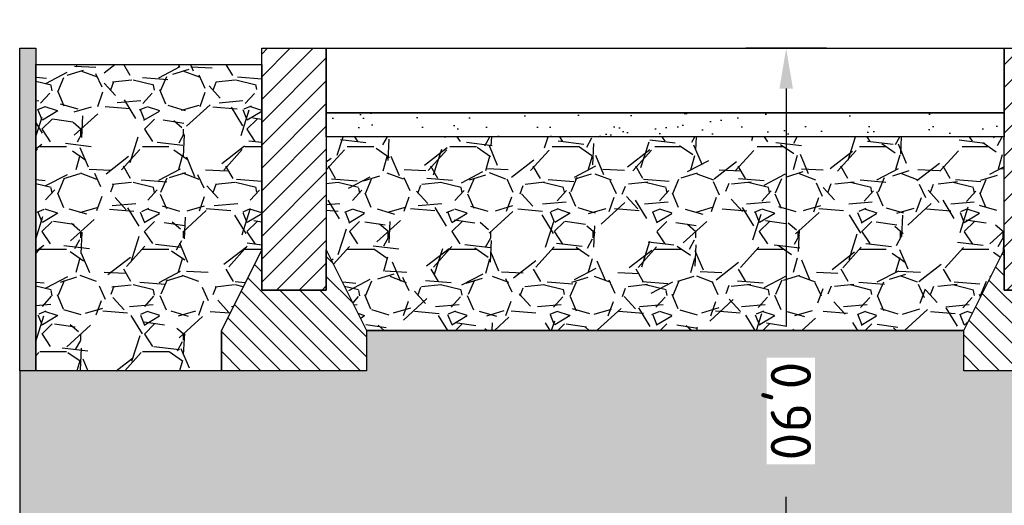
# Model space of a CAD drawing. Header units: metres. Extents: x -8 to 23.9, y -5.1 to 15.4.
# Tile 13 of 25: x 2.1 to 3.4, y 9.7 to 10.3. Entities that reach past the tile are written whole.
import ezdxf

# ---------------------------------------------------------------- set-up
doc = ezdxf.new("R2010")
doc.units = ezdxf.units.M
for name, color, linetype in [('SCHNITT RV Beistellung', 5, 'Continuous'), ('SCHNITT_BAU Bestand', 7, 'Continuous'), ('SCHNITT_BAU Neubau', 1, 'Continuous'), ('SCHNITT_ER Neubau', 1, 'Continuous')]:
    doc.layers.add(name, color=color, linetype=linetype)
doc.styles.get("Standard").update_dxf_attribs({"font": 'isocpeur.ttf'})
doc.dimstyles.new('Beschriftung', dxfattribs={"dimscale": 0, "dimtxt": 1, "dimasz": 1, "dimexe": 1, "dimexo": 1, "dimgap": 1, "dimtad": 0, "dimtoh": 1, "dimzin": 1, "dimtxsty": 'Standard', "dimcen": 1, "dimadec": 0, "dimazin": 0, "dimtfac": 1, "dimtofl": 0, "dimtmove": 0, "dimatfit": 3, "dimfxl": 1, "dimfxlon": 1, "dimtfill": 1, "dimtolj": 1, "dimtzin": 0, "dimarcsym": 0})
pattern_1 = [(228.0127874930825, (-5.958559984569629, -5.043000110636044), (-1.016000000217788, -1.142999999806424), [0.017086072, -1.69152418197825]), (184.9697409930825, (-5.969989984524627, -5.055700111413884), (1.523999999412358, 0.1270000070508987), [0.02932023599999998, -2.902702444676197]), (132.5104470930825, (-5.999199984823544, -5.058240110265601), (1.27000000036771, -1.396999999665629), [0.020674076, -2.046736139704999]), (267.2736889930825, (-6.048729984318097, -5.089990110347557), (0.1270000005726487, 2.539999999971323), [0.026700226, -2.6433218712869]), (292.8336541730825, (-6.049999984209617, -5.116660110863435), (-0.6349999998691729, 1.524000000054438), [0.02618168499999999, -2.591990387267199]), (357.2736889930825, (-6.039839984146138, -5.140790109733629), (-2.539999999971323, 0.1270000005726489), [0.026700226, -2.6433218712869]), (37.69424046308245, (-6.013169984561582, -5.142060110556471), (-1.651000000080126, -1.26999999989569), [0.03530968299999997, -3.495655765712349]), (72.25532836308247, (-5.985229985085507, -5.120470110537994), (0.8890000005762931, 2.793999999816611), [0.03333597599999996, -3.300262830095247]), (121.4295656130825, (-5.975069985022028, -5.088720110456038), (-1.015999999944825, 1.651000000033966), [0.02679064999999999, -2.652277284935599]), (175.2363582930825, (-5.989039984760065, -5.065860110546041), (1.396999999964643, -0.1270000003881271), [0.03058566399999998, -1.498696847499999]), (222.3974377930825, (-6.019519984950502, -5.063320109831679), (-1.524000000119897, -1.396999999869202), [0.039553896, -3.91583862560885]), (138.8140748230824, (-5.922999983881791, -5.091260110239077), (-0.8889999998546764, 0.7620000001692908), [0.01350022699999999, -1.336528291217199]), (171.4692343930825, (-5.933159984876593, -5.082370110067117), (1.651000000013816, -0.2539999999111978), [0.02568409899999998, -2.542731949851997]), (224.9999999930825, (-5.958559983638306, -5.078560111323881), (-1.533314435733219e-11, -0.1270000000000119), [0.017960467, -0.1616446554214]), (203.1985905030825, (-5.967449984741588, -5.063320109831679), (0.6350000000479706, 0.2539999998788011), [0.009672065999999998, -0.9575311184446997]), (291.8014094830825, (-5.976339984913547, -5.06713011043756), (-0.1269999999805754, 0.3810000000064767), [0.013678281, -0.6702376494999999]), (30.96375652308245, (-5.971259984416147, -5.079830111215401), (0.3810000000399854, 0.2539999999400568), [0.02221598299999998, -0.7183149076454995]), (161.5650511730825, (-5.952209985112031, -5.06840011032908), (0.253999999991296, -0.1270000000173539), [0.01606435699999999, -0.3855449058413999]), (16.3895403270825, (-6.049999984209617, -5.06713011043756), (1.270000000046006, 0.3809999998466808), [0.02250439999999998, -2.227941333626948]), (70.34617593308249, (-6.028409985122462, -5.060780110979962), (-0.5080000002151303, -1.396999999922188), [0.01887994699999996, -1.869110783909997]), (293.1985905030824, (-5.952209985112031, -5.043000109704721), (-0.2539999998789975, 0.6350000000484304), [0.01934400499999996, -0.9478591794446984]), (343.6104596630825, (-5.944589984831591, -5.060780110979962), (-1.269999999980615, 0.3810000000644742), [0.02250439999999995, -2.227941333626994]), (339.4439547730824, (-6.049999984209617, -5.14587011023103), (-0.6349999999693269, 0.2540000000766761), [0.02170175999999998, -1.063386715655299]), (294.7751405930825, (-6.029679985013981, -5.15349011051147), (-0.635000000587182, 1.396999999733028), [0.01818360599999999, -1.800179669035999]), (66.8014094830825, (-5.950939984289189, -5.170000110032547), (0.2540000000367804, 0.6349999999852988), [0.01934400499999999, -0.9478591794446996]), (17.35402463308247, (-5.943319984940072, -5.15222011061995), (-1.651000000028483, -0.5079999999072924), [0.021289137, -2.107618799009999]), (69.44395477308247, (-6.013169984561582, -5.170000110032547), (-0.2540000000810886, -0.6349999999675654), [0.01085087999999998, -1.074237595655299]), (101.3099324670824, (-5.958559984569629, -5.170000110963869), (-0.1269999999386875, 0.5080000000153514), [0.006475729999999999, -0.6410997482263]), (165.9637565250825, (-5.959829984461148, -5.163650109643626), (0.3809999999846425, -0.1270000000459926), [0.026181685, -0.4974527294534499]), (186.0090059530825, (-5.985229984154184, -5.157300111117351), (1.270000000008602, 0.1269999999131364), [0.02426334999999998, -2.402068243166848]), (303.6900675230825, (-5.971259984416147, -5.091260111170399), (-0.1269999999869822, 0.2540000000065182), [0.01831619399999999, -0.4395888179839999]), (353.1572265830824, (-5.961099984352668, -5.106500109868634), (2.158999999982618, -0.2540000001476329), [0.03197783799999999, -3.165800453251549]), (60.9453958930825, (-5.929349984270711, -5.110310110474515), (-0.5080000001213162, -0.8889999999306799), [0.013075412, -1.2944696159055]), (89.99999999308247, (-5.922999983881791, -5.098880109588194), (-0.1269999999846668, 0.1270000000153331), [0.007619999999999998, -0.11938]), (120.2564371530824, (-5.987769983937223, -5.15349011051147), (0.5079999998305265, -0.8890000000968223), [0.017643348, -1.746697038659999]), (48.01278749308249, (-5.996659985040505, -5.13825010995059), (1.016000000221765, 1.142999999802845), [0.034172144, -1.67443810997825]), (359.9999999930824, (-5.973799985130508, -5.112850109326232), (0.1270000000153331, 0.1269999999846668), [0.03301999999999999, -0.09397999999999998]), (325.3048464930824, (-5.940779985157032, -5.112850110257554), (1.270000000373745, -0.8889999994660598), [0.02008047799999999, -1.987965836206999]), (254.0546040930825, (-5.924269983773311, -5.124280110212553), (-0.1270000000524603, -0.5079999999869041), [0.01849145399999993, -0.9060825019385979]), (207.6459753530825, (-5.929349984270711, -5.142060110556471), (-2.413000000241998, -1.269999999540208), [0.030107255, -2.980623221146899]), (175.4260787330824, (-5.956019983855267, -5.156030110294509), (-1.650999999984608, 0.1270000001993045), [0.03185147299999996, -3.153292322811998])]

# ---------------------------------------------------------------- blocks, each defined once
blk = doc.blocks.new('Tiefbord 8x30')
at = {"linetype": 'ByBlock', "lineweight": -2}
h = blk.add_hatch(dxfattribs=at)
h.set_pattern_fill('ANSI31', color=0, scale=16)
h.set_pattern_definition([(45, (-15678.64937879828, -2449.455245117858), (-1.414213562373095, 1.414213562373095), [])])
h.paths.add_polyline_path([(4, 0), (-4, 0), (-4, -30), (4, -30)])
h = blk.add_hatch(dxfattribs=at)
h.set_pattern_fill('ANSI31', color=0, scale=14, angle=90)
h.set_pattern_definition([(135, (-15678.64937879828, -2449.455245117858), (-1.237436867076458, -1.237436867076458), [])])
h.paths.add_polyline_path([(-3.999999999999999, -30), (-4, -25), (-9, -35), (-9, -40), (9, -40), (9, -35), (4, -25), (4, -30)])
at = {"color": 0, "linetype": 'ByBlock', "lineweight": -2}
for points in [[(-4, 0), (4, 0), (4, -30), (-4, -30)], [(4, -25), (9, -35), (9, -40), (-9, -40), (-9, -35), (-4, -25), (-4, -30), (4, -30)]]:
    blk.add_lwpolyline(points, close=True, dxfattribs=at)
blk = doc.blocks.new('*D67')
at = {"layer": 'Defpoints', "color": 0, "transparency": 16777216}
for p in [(-4.500710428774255, 10.2499999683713), (4.500710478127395, 10.24999996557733), (4.500710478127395, 7.549999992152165)]:
    blk.add_point(p, dxfattribs=at)
at = {"layer": 'SCHNITT_BAU Bestand', "color": 0, "lineweight": -2, "transparency": 16777216}
for p, q in [((-4.500710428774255, 7.649999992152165), (-4.500710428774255, 7.449999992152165)), ((4.500710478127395, 7.649999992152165), (4.500710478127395, 7.449999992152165)), ((-4.400710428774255, 7.549999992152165), (-0.2124999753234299, 7.549999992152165)), ((4.400710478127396, 7.549999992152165), (0.2125000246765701, 7.549999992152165))]:
    blk.add_line(p, q, dxfattribs=at)
at = {"layer": 'SCHNITT_BAU Bestand', "color": 0, "transparency": 16777216}
for points in [[(-4.400710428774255, 7.566666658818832), (-4.400710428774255, 7.533333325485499), (-4.500710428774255, 7.549999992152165)], [(4.400710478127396, 7.566666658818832), (4.400710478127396, 7.533333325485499), (4.500710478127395, 7.549999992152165)]]:
    blk.add_solid(points, dxfattribs=at)
at = {"layer": 'SCHNITT_BAU Bestand', "color": 0, "transparency": 16777216, "insert": (2.467657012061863e-08, 7.549999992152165), "char_height": 0.1, "attachment_point": 5, "bg_fill": 3, "box_fill_scale": 1.1, "bg_fill_color": 256, "bg_fill_true_color": 13158600, "bg_fill_transparency": 0}
blk.add_mtext('\\A1;9,00', dxfattribs=at)
blk = doc.blocks.new('*D72')
at = {"layer": 'Defpoints', "color": 0, "transparency": 16777216}
for p in [(2.190000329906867, 12.81999738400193), (6.1300000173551, 12.81999738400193), (4.500710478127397, 10.24999996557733)]:
    blk.add_point(p, dxfattribs=at)
at = {"layer": 'SCHNITT RV Beistellung', "color": 0, "lineweight": -2, "transparency": 16777216}
for p, q in [((6.0300000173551, 12.81999738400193), (6.2300000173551, 12.81999738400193)), ((6.1300000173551, 12.71999738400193), (6.1300000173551, 11.74749867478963)), ((6.1300000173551, 10.34999996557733), (6.1300000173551, 11.32249867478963)), ((6.0300000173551, 10.24999996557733), (6.2300000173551, 10.24999996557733))]:
    blk.add_line(p, q, dxfattribs=at)
at = {"layer": 'SCHNITT RV Beistellung', "color": 0, "transparency": 16777216}
for points in [[(6.113333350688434, 12.71999738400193), (6.146666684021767, 12.71999738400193), (6.1300000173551, 12.81999738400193)], [(6.113333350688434, 10.34999996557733), (6.146666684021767, 10.34999996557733), (6.1300000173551, 10.24999996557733)]]:
    blk.add_solid(points, dxfattribs=at)
at = {"layer": 'SCHNITT RV Beistellung', "color": 0, "transparency": 16777216, "insert": (6.130000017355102, 11.53499867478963), "char_height": 0.1, "attachment_point": 5, "rotation": 90, "bg_fill": 3, "box_fill_scale": 1.1, "bg_fill_color": 256, "bg_fill_true_color": 13158600, "bg_fill_transparency": 0}
blk.add_mtext('\\A1;2,57', dxfattribs=at)
blk = doc.blocks.new('*D74')
at = {"layer": 'Defpoints', "color": 0, "transparency": 16777216}
for p in [(2.19000033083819, 12.98999737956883), (6.330000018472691, 12.98999737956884), (4.500710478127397, 10.24999996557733)]:
    blk.add_point(p, dxfattribs=at)
at = {"layer": 'SCHNITT RV Beistellung', "color": 0, "lineweight": -2, "transparency": 16777216}
for p, q in [((6.23000001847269, 12.98999737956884), (6.430000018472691, 12.98999737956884)), ((6.330000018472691, 12.88999737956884), (6.330000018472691, 11.83749867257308)), ((6.330000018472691, 10.34999996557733), (6.330000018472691, 11.40249867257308)), ((6.23000001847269, 10.24999996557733), (6.430000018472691, 10.24999996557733))]:
    blk.add_line(p, q, dxfattribs=at)
at = {"layer": 'SCHNITT RV Beistellung', "color": 0, "transparency": 16777216}
for points in [[(6.313333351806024, 12.88999737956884), (6.346666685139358, 12.88999737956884), (6.330000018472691, 12.98999737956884)], [(6.313333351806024, 10.34999996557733), (6.346666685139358, 10.34999996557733), (6.330000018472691, 10.24999996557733)]]:
    blk.add_solid(points, dxfattribs=at)
at = {"layer": 'SCHNITT RV Beistellung', "color": 0, "transparency": 16777216, "insert": (6.330000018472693, 11.61999867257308), "char_height": 0.1, "attachment_point": 5, "rotation": 90, "bg_fill": 3, "box_fill_scale": 1.1, "bg_fill_color": 256, "bg_fill_true_color": 13158600, "bg_fill_transparency": 0}
blk.add_mtext('\\A1;2,74', dxfattribs=at)
blk = doc.blocks.new('*D106')
at = {"layer": 'Defpoints', "color": 0, "transparency": 16777216}
for p in [(3.080000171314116, 10.24999996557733), (4.50071051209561, 10.24999996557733), (2.329999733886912, 9.34999994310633)]:
    blk.add_point(p, dxfattribs=at)
at = {"layer": 'SCHNITT_ER Neubau', "color": 0, "lineweight": -2, "transparency": 16777216}
for p, q in [((3.130000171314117, 10.24999996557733), (3.030000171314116, 10.24999996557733)), ((3.080000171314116, 10.19999996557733), (3.080000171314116, 9.90624995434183)), ((3.080000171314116, 9.39999994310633), (3.080000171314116, 9.69374995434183)), ((3.030000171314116, 9.34999994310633), (3.130000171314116, 9.34999994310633))]:
    blk.add_line(p, q, dxfattribs=at)
at = {"layer": 'SCHNITT_ER Neubau', "color": 0, "transparency": 16777216}
for points in [[(3.071666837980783, 10.19999996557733), (3.08833350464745, 10.19999996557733), (3.080000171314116, 10.24999996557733)], [(3.071666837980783, 9.39999994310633), (3.08833350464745, 9.39999994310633), (3.080000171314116, 9.34999994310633)]]:
    blk.add_solid(points, dxfattribs=at)
at = {"layer": 'SCHNITT_ER Neubau', "color": 0, "transparency": 16777216, "insert": (3.080000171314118, 9.799999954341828), "char_height": 0.05, "attachment_point": 5, "rotation": 270, "bg_fill": 3, "box_fill_scale": 1.1, "bg_fill_color": 256, "bg_fill_true_color": 13158600, "bg_fill_transparency": 0}
blk.add_mtext('\\A1;0,90', dxfattribs=at)

msp = doc.modelspace()

# ---------------------------------------------------------------- hatches: boundary and pattern name
at = {"layer": 'SCHNITT_BAU Neubau'}
h = msp.add_hatch(color=256, dxfattribs=at)
h.dxf.hatch_style = 1
h.paths.add_polyline_path([(2.130000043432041, 10.24999998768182), (2.150000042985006, 10.24999998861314), (2.150000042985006, 9.849999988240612), (2.130000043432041, 9.849999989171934)])
h = msp.add_hatch(dxfattribs=at)
h.set_pattern_fill('GRAVEL', color=256, scale=0.004999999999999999, angle=352.2661922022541)
h.set_pattern_definition(pattern_1)
h.paths.add_polyline_path([(2.430000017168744, 9.999999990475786), (2.380000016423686, 9.899999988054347), (2.380000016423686, 9.849999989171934), (2.150000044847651, 9.849999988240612), (2.150000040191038, 10.22999998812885), (2.430000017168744, 10.22999998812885)])
h = msp.add_hatch(dxfattribs=at)
h.set_pattern_fill('AR-SAND', color=256, scale=0.0009999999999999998, angle=352.2661922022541)
h.set_pattern_definition([(37.49999999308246, (-6.049999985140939, -5.170000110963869), (-0.0016000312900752, 0.04894132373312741), [0, -0.03860799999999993, 0, -0.04317999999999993, 0, -0.04127499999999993]), (7.499999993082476, (-6.049999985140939, -5.170000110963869), (0.04495232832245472, 0.07168251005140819), [0, -0.02082799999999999, 0, -0.03479799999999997, 0, -0.01333499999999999]), (327.4999999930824, (-6.081241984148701, -5.170000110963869), (0.07909923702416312, 0.0001437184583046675), [0, -0.01269999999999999, 0, -0.04571999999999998, 0, -0.05968999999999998]), (317.4999999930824, (-6.081241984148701, -5.170000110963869), (0.07635564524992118, 0.02229293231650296), [0, -0.006349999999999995, 0, -0.02997199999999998, 0, -0.03428999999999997])])
h.paths.add_polyline_path([(3.349999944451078, 10.16999982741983), (3.34999993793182, 10.1399998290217), (2.509999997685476, 10.13999998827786), (2.510000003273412, 10.16999998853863)])
h = msp.add_hatch(dxfattribs=at)
h.set_pattern_fill('GRAVEL', color=256, scale=0.004999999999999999, angle=352.2661922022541)
h.set_pattern_definition(pattern_1)
h.paths.add_polyline_path([(3.300000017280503, 9.899999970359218), (3.349999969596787, 9.999999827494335), (3.349999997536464, 10.13999982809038), (2.509999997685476, 10.13999998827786), (2.509999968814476, 9.999999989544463), (2.560000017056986, 9.899999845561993)])

# ---------------------------------------------------------------- linework, layer by layer
for points in [[(2.130000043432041, 10.24999998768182), (2.150000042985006, 10.24999998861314), (2.150000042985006, 9.849999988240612), (2.130000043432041, 9.849999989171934), (2.130000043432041, 10.24999998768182)], [(2.510000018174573, 10.24999998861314), (3.350000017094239, 10.24999998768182), (3.350000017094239, 10.16999982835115), (2.51000001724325, 10.16999982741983)], [(2.430000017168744, 9.999999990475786), (2.380000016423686, 9.899999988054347), (2.380000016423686, 9.849999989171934), (2.150000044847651, 9.849999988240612), (2.150000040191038, 10.22999998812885), (2.430000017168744, 10.22999998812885), (2.430000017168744, 9.999999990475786)], [(3.349999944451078, 10.16999982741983), (3.34999993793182, 10.1399998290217), (2.509999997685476, 10.13999998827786), (2.510000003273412, 10.16999998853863)], [(3.300000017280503, 9.899999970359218), (3.349999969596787, 9.999999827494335), (3.349999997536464, 10.13999982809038), (2.509999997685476, 10.13999998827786), (2.509999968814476, 9.999999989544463), (2.560000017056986, 9.899999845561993), (3.300000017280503, 9.899999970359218)]]:
    msp.add_lwpolyline(points, close=True, dxfattribs=at)

# ---------------------------------------------------------------- block references
at = {"layer": 'SCHNITT_BAU Neubau', "xscale": 0.01, "yscale": 0.01, "zscale": 0.01}
for p in [(2.47000001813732, 10.24999998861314), (3.390000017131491, 10.24999998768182)]:
    msp.add_blockref('Tiefbord 8x30', p, dxfattribs=at)

# ---------------------------------------------------------------- next in the draw order: dimensions: what is measured, and where the dimension line sits
at = {"layer": 'SCHNITT_BAU Bestand'}
dim = msp.add_linear_dim(base=(4.500710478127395, 7.549999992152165), p1=(-4.500710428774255, 10.2499999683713), p2=(4.500710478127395, 10.24999996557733), dimstyle='Beschriftung', dxfattribs=at)
dim.commit()
dim.dimension.update_dxf_attribs({"geometry": '*D67', "text_midpoint": (2.467657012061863e-08, 7.549999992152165)})

# ---------------------------------------------------------------- next in the draw order: dimensions: what is measured, and where the dimension line sits
at = {"layer": 'SCHNITT RV Beistellung'}
dim = msp.add_linear_dim(base=(6.1300000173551, 12.81999738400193), p1=(4.500710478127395, 10.24999996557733), p2=(2.190000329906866, 12.81999738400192), angle=89.99999999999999, dimstyle='Beschriftung', dxfattribs=at)
dim.commit()
dim.dimension.update_dxf_attribs({"geometry": '*D72', "text_midpoint": (6.130000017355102, 11.53499867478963), "text_rotation": 90})

# ---------------------------------------------------------------- next in the draw order: dimensions: what is measured, and where the dimension line sits
dim = msp.add_linear_dim(base=(6.330000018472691, 12.98999737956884), p1=(4.500710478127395, 10.24999996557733), p2=(2.190000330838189, 12.98999737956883), angle=89.99999999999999, dimstyle='Beschriftung', dxfattribs=at)
dim.commit()
dim.dimension.update_dxf_attribs({"geometry": '*D74', "text_midpoint": (6.330000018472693, 11.61999867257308), "text_rotation": 90})

# ---------------------------------------------------------------- next in the draw order: hatches: boundary and pattern name
at = {"layer": 'SCHNITT_BAU Neubau'}
h = msp.add_hatch(dxfattribs=at)
h.set_pattern_fill('AR-CONC', color=256, scale=0.001, angle=360)
h.set_pattern_definition([(49.99999999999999, (1.377872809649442e-08, 0.8072891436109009), (0.182184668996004, -0.01593908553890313), [0.01905, -0.20955]), (355, (1.377872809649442e-08, 0.8072891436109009), (-0.0352434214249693, 0.1910568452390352), [0.01524, -0.16764058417]), (100.4514446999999, (0.01518202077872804, 0.8059608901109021), (0.1469412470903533, 0.1751177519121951), [0.01619000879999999, -0.1780902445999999]), (46.18419999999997, (1.377872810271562e-08, 0.8580891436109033), (0.2710790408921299, -0.04204232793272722), [0.028575, -0.314325]), (96.63555760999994, (0.02258991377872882, 0.8545856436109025), (0.2374041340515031, 0.2474261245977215), [0.02428502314, -0.2671356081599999]), (351.18415117, (1.377872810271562e-08, 0.8580891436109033), (0.2374041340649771, 0.2474261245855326), [0.02285996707, -0.25145973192]), (20.99999999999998, (0.02540001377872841, 0.8453891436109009), (0.1516143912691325, -0.1022651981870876), [0.01905, -0.20955]), (326, (0.02540001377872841, 0.8453891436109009), (0.06180202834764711, 0.1841879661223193), [0.01524, -0.16764]), (71.45144499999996, (0.03803454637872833, 0.8368670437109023), (0.2134164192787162, 0.08192276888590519), [0.01619000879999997, -0.1780899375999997]), (37.49999999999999, (1.377872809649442e-08, 0.8072891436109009), (0.003088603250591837, 0.0845550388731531), [0, -0.165608, 0, -0.17018, 0, -0.168275]), (7.499999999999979, (1.377872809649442e-08, 0.8072891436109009), (0.06681966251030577, 0.1001805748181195), [0, -0.09702799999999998, 0, -0.161798, 0, -0.064135]), (327.4999999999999, (-0.05664198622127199, 0.8072891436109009), (0.1355905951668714, -0.005728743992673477), [0, -0.06349999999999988, 0, -0.1981199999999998, 0, -0.2628899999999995]), (317.4999999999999, (-0.0820419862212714, 0.8072891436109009), (0.148129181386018, 0.025426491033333), [0, -0.08255, 0, -0.131572, 0, -0.18669])])
h.paths.add_polyline_path([(-4.500710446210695, 10.2499999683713), (-3.429999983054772, 10.24999999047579), (-3.429999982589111, 9.999999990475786), (-3.479999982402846, 9.899999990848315), (-3.479999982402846, 9.849999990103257), (-3.29999998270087, 9.84999999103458), (-3.299999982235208, 9.89999984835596), (-2.559999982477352, 9.899999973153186), (-2.559999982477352, 9.84999999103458), (-2.129999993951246, 9.849999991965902), (-2.129999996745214, 9.499999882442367), (-2.179999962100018, 9.500000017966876), (-2.429999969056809, 9.249999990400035), (-3.159289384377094, 9.249999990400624), (-3.30928926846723, 9.100000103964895), (-3.350710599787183, 9.100000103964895)])
h.paths.add_polyline_path([(4.500710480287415, 10.24999996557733), (3.430000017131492, 10.24999998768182), (3.430000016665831, 9.999999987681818), (3.480000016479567, 9.899999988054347), (3.480000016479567, 9.849999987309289), (3.30000001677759, 9.849999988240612), (3.300000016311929, 9.899999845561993), (2.560000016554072, 9.899999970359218), (2.560000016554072, 9.849999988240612), (2.130000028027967, 9.849999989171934), (2.130000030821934, 9.4999998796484), (2.179999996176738, 9.500000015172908), (2.430000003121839, 9.249999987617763), (3.159289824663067, 9.249999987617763), (3.309289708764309, 9.100000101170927), (3.350710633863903, 9.100000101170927)])

# ---------------------------------------------------------------- next in the draw order: linework, layer by layer
msp.add_lwpolyline([(4.500710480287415, 10.24999996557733), (3.430000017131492, 10.24999998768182), (3.430000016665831, 9.999999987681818), (3.480000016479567, 9.899999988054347), (3.480000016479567, 9.849999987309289), (3.30000001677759, 9.849999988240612), (3.300000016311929, 9.899999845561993), (2.560000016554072, 9.899999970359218), (2.560000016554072, 9.849999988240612), (2.130000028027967, 9.849999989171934), (2.130000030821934, 9.4999998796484), (2.179999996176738, 9.500000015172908), (2.430000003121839, 9.249999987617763), (3.159289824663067, 9.249999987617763), (3.309289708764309, 9.100000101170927), (3.350710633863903, 9.100000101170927)], close=True, dxfattribs=at)

# ---------------------------------------------------------------- next in the draw order: dimensions: what is measured, and where the dimension line sits
at = {"layer": 'SCHNITT_ER Neubau'}
dim = msp.add_linear_dim(base=(3.080000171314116, 10.24999996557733), p1=(2.329999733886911, 9.349999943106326), p2=(4.500710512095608, 10.24999996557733), angle=270, dimstyle='Beschriftung', dxfattribs=at)
dim.commit()
dim.dimension.update_dxf_attribs({"geometry": '*D106', "text_midpoint": (3.080000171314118, 9.799999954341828), "text_rotation": 270})

doc.saveas('drawing.dxf')
